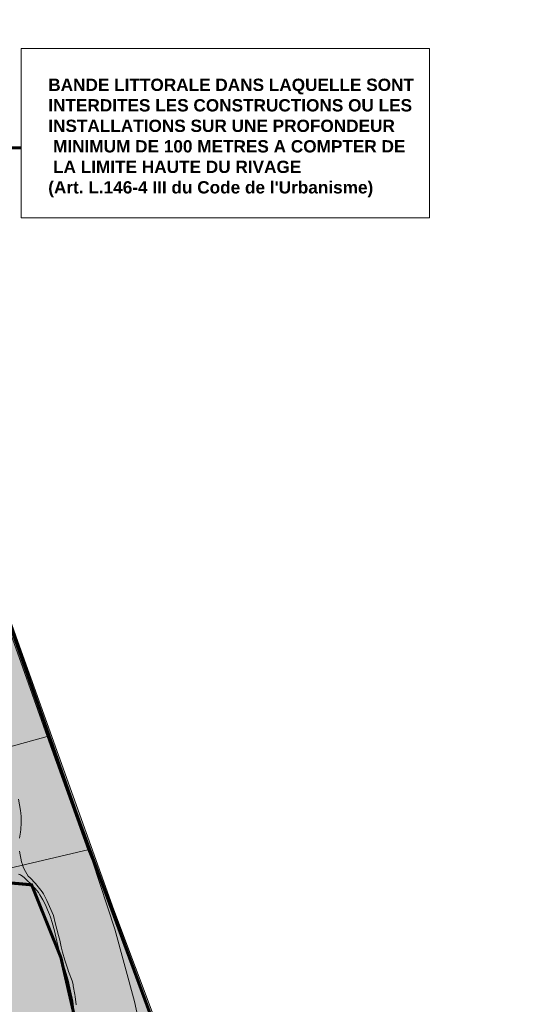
# Model space of a CAD drawing. Header units: metres. Extents: x 578835 to 593571, y 248557 to 255108.
# Tile 202 of 251: x 590448 to 590784, y 253424 to 254065. Entities that reach past the tile are written whole.
import ezdxf

# ---------------------------------------------------------------- set-up
doc = ezdxf.new("R2010")
doc.units = ezdxf.units.M
doc.linetypes.add('CACHEX2', pattern=[0.75, 0.5, -0.25])
doc.linetypes.add('SOLID_LINE', pattern=[0])
for name, color, linetype, lineweight in [('Cad-PARCELLAIRE_PARCELLE1', 250, 'SOLID_LINE', 0), ('Cad-RESEAU_ROUT_LIMITE_DE_VOIE_P23', 8, 'SOLID_LINE', 0), ('EBC', 114, 'Continuous', 53), ('EBC hachures', 114, 'Continuous', 18), ('PLU', 7, 'CACHEX2', 5), ('PPRI global - contour', 152, 'Continuous', 5), ('PPRI global - hachures', 152, 'Continuous', 5)]:
    doc.layers.add(name, color=color, linetype=linetype, lineweight=lineweight)
doc.styles.get("Standard").update_dxf_attribs({"font": 'arialbd_0.ttf', "height": 50})

msp = doc.modelspace()

# ---------------------------------------------------------------- hatches: boundary and pattern name
at = {"layer": 'EBC hachures'}
h = msp.add_hatch(dxfattribs=at)
h.set_pattern_fill('EBC', color=256, scale=6, style=0, pattern_type=2)
h.set_pattern_definition([(0, (0, 0), (0, 48), []), (90, (0, 0), (-48, 3e-15), []), (90, (6, 0), (-48, 3e-15), [-21, 6, -21]), (90, (42, 0), (-48, 3e-15), [-21, 6, -21]), (0, (0, 6), (0, 48), [-21, 6, -21]), (0, (0, 42), (0, 48), [-21, 6, -21]), (90, (6.6, 0), (-48, 3e-15), [-18, 3, -6, 3, -18]), (90, (41.4, 0), (-48, 3e-15), [-18, 3, -6, 3, -18]), (90, (7.2, 0), (-48, 3e-15), [-16.2, 1.8, -12, 1.8, -16.2]), (90, (40.8, 0), (-48, 3e-15), [-16.2, 1.8, -12, 1.8, -16.2]), (90, (7.8, 0), (-48, 3e-15), [-15, 1.2, -15.6, 1.2, -15]), (90, (40.2, 0), (-48, 3e-15), [-15, 1.2, -15.6, 1.2, -15]), (90, (8.4, 0), (-48, 3e-15), [-14.4, 0.6, -18, 0.6, -14.4]), (90, (39.6, 0), (-48, 3e-15), [-14.4, 0.6, -18, 0.6, -14.4]), (90, (9, 0), (-48, 3e-15), [-13.5, 0.6, -19.8, 0.6, -13.5]), (90, (39, 0), (-48, 3e-15), [-13.5, 0.6, -19.8, 0.6, -13.5]), (90, (9.6, 0), (-48, 3e-15), [-12.6, 0.6, -21.6, 0.6, -12.6]), (90, (38.4, 0), (-48, 3e-15), [-12.6, 0.6, -21.6, 0.6, -12.6]), (90, (10.2, 0), (-48, 3e-15), [-12, 0.6, -22.8, 0.6, -12]), (90, (37.8, 0), (-48, 3e-15), [-12, 0.6, -22.8, 0.6, -12]), (90, (10.8, 0), (-48, 3e-15), [-11.4, 0.3, -24.6, 0.3, -11.4]), (90, (37.2, 0), (-48, 3e-15), [-11.4, 0.3, -24.6, 0.3, -11.4]), (90, (11.28, 0), (-48, 3e-15), [-11.22, 0, -25.56, 0, -11.22]), (90, (36.72, 0), (-48, 3e-15), [-11.22, 0, -25.56, 0, -11.22]), (0, (0, 6.6), (0, 48), [-18, 3, -6, 3, -18]), (0, (0, 41.4), (0, 48), [-18, 3, -6, 3, -18]), (0, (0, 7.2), (0, 48), [-16.2, 1.8, -12, 1.8, -16.2]), (0, (0, 40.8), (0, 48), [-16.2, 1.8, -12, 1.8, -16.2]), (0, (0, 7.8), (0, 48), [-15, 1.2, -15.6, 1.2, -15]), (0, (0, 40.2), (0, 48), [-15, 1.2, -15.6, 1.2, -15]), (0, (0, 8.4), (0, 48), [-14.4, 0.6, -18, 0.6, -14.4]), (0, (0, 39.6), (0, 48), [-14.4, 0.6, -18, 0.6, -14.4]), (0, (0, 9), (0, 48), [-13.5, 0.6, -19.8, 0.6, -13.5]), (0, (0, 39), (0, 48), [-13.5, 0.6, -19.8, 0.6, -13.5]), (0, (0, 9.6), (0, 48), [-12.6, 0.6, -21.6, 0.6, -12.6]), (0, (0, 38.4), (0, 48), [-12.6, 0.6, -21.6, 0.6, -12.6]), (0, (0, 10.2), (0, 48), [-12, 0.6, -22.8, 0.6, -12]), (0, (0, 37.8), (0, 48), [-12, 0.6, -22.8, 0.6, -12]), (0, (0, 10.8), (0, 48), [-11.4, 0.3, -24.6, 0.3, -11.4]), (0, (0, 37.2), (0, 48), [-11.4, 0.3, -24.6, 0.3, -11.4])])
h.paths.add_polyline_path([(589969.63, 253394.08), (589995.67, 253277.43), (590297.23, 253348.53), (590391.09, 253371.39), (590489.06, 253392.09), (590474.69, 253454.61), (590455.62, 253502.02), (590411.88, 253505.91)])
at = {"layer": 'PPRI global - hachures', "ltscale": 0.4}
h = msp.add_hatch(dxfattribs=at)
h.set_pattern_fill('ANSI36', color=256, scale=2, style=0)
h.paths.add_polyline_path([(590715.48, 252661.55), (590674.88, 252827.13), (590651.85, 253015.75), (590611.25, 253128.7), (590566.14, 253332.28), (590550.78, 253375.05), (590509.09, 253485.81), (590446.56, 253660.17), (590381.71, 253843.97), (590366.81, 253890.83), (590136.32, 253884.05), (590145.76, 253877.26), (590161.12, 253856.43), (590166.6, 253838.88), (590189.64, 253827.91), (590220.36, 253837.78), (590246.69, 253831.2), (590268.63, 253807.08), (590275.21, 253774.18), (590245.59, 253719.35), (590208.29, 253693.03), (590170.99, 253688.64), (590130.4, 253698.51), (590113.94, 253706.19), (590099.68, 253731.41), (590099.68, 253751.15), (590119.43, 253769.79), (590131.5, 253788.44), (590131.5, 253810.37), (590122.72, 253834.49), (590096.39, 253854.23), (590061.28, 253854.23), (590030.57, 253849.85), (590005.33, 253861.91), (589983.66, 253879.57), (589453.41, 253863.98), (590027.98, 251920.34), (590783.75, 251684.82), (590783.72, 251685.19), (590768.38, 251803.29), (590760.71, 252002.68), (590771.45, 252133.06), (590753.03, 252301.77), (590740.76, 252449.02)])
h.paths.add_polyline_path([(590222.37, 253304.01), (590198.61, 253307.76), (590169.84, 253304.01), (590153.59, 253310.26), (590026.03, 253286.51), (590026.03, 253295.26), (590021.03, 253315.26), (590024.78, 253349.01), (590034.78, 253375.26), (590062.29, 253414.02), (590076.05, 253434.02), (590076.05, 253461.52), (590071.05, 253516.52), (590048.54, 253582.77), (590069.8, 253619.03), (590083.55, 253622.78), (590103.56, 253615.28), (590118.57, 253596.53), (590149.83, 253529.02), (590186.1, 253535.27), (590202.36, 253541.52), (590204.86, 253559.02), (590196.11, 253587.77), (590194.86, 253609.03), (590202.36, 253625.28), (590264.89, 253695.28), (590279.9, 253701.53), (590288.65, 253701.53), (590327.42, 253585.27), (590339.92, 253542.77), (590354.93, 253531.52), (590372.44, 253531.52), (590403.7, 253542.77), (590414.96, 253535.27), (590421.21, 253506.52), (590419.96, 253476.52), (590419.96, 253459.02), (590391.2, 253405.27), (590352.43, 253361.51), (590332.42, 253356.51), (590309.91, 253341.51), (590292.4, 253325.26), (590269.89, 253310.26), (590246.13, 253310.26)], flags=16)

# ---------------------------------------------------------------- linework, layer by layer
at = {"layer": 'Cad-PARCELLAIRE_PARCELLE1'}
for points in [[(590175.76, 253531.99), (590166.5, 253570.45), (590161.89, 253590.79), (590440.18, 253670.5), (590447.53, 253649.83), (590465.79, 253598.53), (590178.83, 253519.09), (590175.76, 253531.99), (590175.76, 253531.99)], [(590185.17, 253492.87), (590194.99, 253451.78), (590363.8, 253494.71), (590492.23, 253524.74), (590465.79, 253598.53), (590178.83, 253519.09), (590185.17, 253492.87), (590185.17, 253492.87)], [(590391.12, 253371.38), (590366.71, 253474.89), (590363.8, 253494.71), (590492.23, 253524.74), (590495.16, 253517.3), (590509.78, 253473.15), (590522.41, 253426.18), (590528.06, 253400.35), (590404.23, 253374.16), (590391.12, 253371.38), (590391.12, 253371.38)]]:
    msp.add_lwpolyline(points, close=True, dxfattribs=at)
at = {"layer": 'Cad-RESEAU_ROUT_LIMITE_DE_VOIE_P23'}
for points in [[(590447.08, 253557.7), (590448.45, 253550.43), (590448.66, 253548.58), (590448.77, 253546.49), (590448.78, 253542.27), (590448.57, 253538.06), (590448.36, 253536.16), (590447.65, 253532.42)], [(590447.71, 253523.93), (590448.08, 253521.59), (590448.57, 253519.28), (590449.13, 253516.98), (590449.6, 253515.33), (590450.17, 253513.7), (590450.83, 253512.11), (590451.59, 253510.57), (590452.46, 253509.08), (590453.46, 253507.72), (590454.6, 253506.47), (590458.17, 253502.81), (590462.45, 253497.51), (590463.39, 253496.1), (590464.53, 253494.04), (590465.55, 253491.91), (590469.87, 253482.13), (590471.02, 253477.28), (590473.2, 253469.05), (590473.86, 253466.08), (590474.84, 253461.62), (590475.76, 253458.18), (590477.28, 253453.05), (590479.16, 253447.16), (590479.7, 253445.71), (590481.98, 253439.58), (590482.55, 253437.1), (590482.71, 253436.25), (590483.67, 253430.72), (590483.89, 253429.32), (590484.56, 253424.04)], [(590482.92, 253422.54), (590482.63, 253424.71), (590482.32, 253426.42), (590480.87, 253433.17), (590479.28, 253439.91), (590478.08, 253444.37), (590476.07, 253450.53), (590474.75, 253454.64), (590474.25, 253456.42), (590472.47, 253463.59), (590472.06, 253465.27), (590470.41, 253472), (590469, 253477.43), (590467.9, 253481), (590467.31, 253482.62), (590466, 253485.81), (590464.55, 253488.93), (590462.87, 253492.24), (590461.06, 253495.48), (590460.06, 253497.03), (590459.27, 253498.1), (590455.67, 253502.06), (590454.81, 253502.95), (590453.01, 253504.71), (590451.14, 253506.39), (590450.74, 253506.78), (590449.89, 253507.51), (590448.97, 253508.13), (590448.64, 253508.33), (590447.93, 253508.66), (590447.16, 253508.84)]]:
    msp.add_lwpolyline(points, dxfattribs=at)
at = {"layer": 'EBC', "const_width": 2}
msp.add_lwpolyline([(589969.63, 253394.08), (589995.67, 253277.43), (590297.23, 253348.53), (590391.09, 253371.39), (590489.06, 253392.09), (590474.69, 253454.61), (590455.62, 253502.02), (590411.88, 253505.91)], close=True, dxfattribs=at)
at = {"layer": 'PLU', "color": 7, "linetype": 'Continuous', "ltscale": 2, "const_width": 2}
for points in [[(590300.76, 254090.19), (590303.34, 254081.44), (590361.86, 253897.89), (590484.47, 253549.1), (590549.87, 253371.39), (590616.08, 253067.16), (590701.65, 253071.17)], [(590337.31, 253981.26), (590448.97, 253981.26)]]:
    msp.add_lwpolyline(points, dxfattribs=at)
at = {"layer": 'PLU', "color": 7, "linetype": 'Continuous', "ltscale": 2}
msp.add_lwpolyline([(590448.9, 254045.95), (590714.25, 254045.95), (590714.25, 253935.82), (590448.9, 253935.82)], close=True, dxfattribs=at)
at = {"layer": 'PPRI global - contour'}
msp.add_lwpolyline([(590550.78, 253375.05), (590509.09, 253485.81), (590446.56, 253660.17), (590381.71, 253843.97), (590352.09, 253937.18), (590316.98, 254047.94), (590256.64, 254237.65)], dxfattribs=at).dxf.unprotected_set("ltscale", 0)

# ---------------------------------------------------------------- texts
at = {"layer": 'PLU', "color": 7, "insert": (590466.44, 253987.76), "char_height": 8, "width": 273.6691, "attachment_point": 4}
msp.add_mtext("BANDE LITTORALE DANS LAQUELLE SONT INTERDITES LES CONSTRUCTIONS OU LES INSTALLATIONS SUR UNE PROFONDEUR\\P MINIMUM DE 100 METRES A COMPTER DE\\P LA LIMITE HAUTE DU RIVAGE \\P(Art. L.146-4 III du Code de l'Urbanisme)", dxfattribs=at)

doc.saveas('drawing.dxf')
